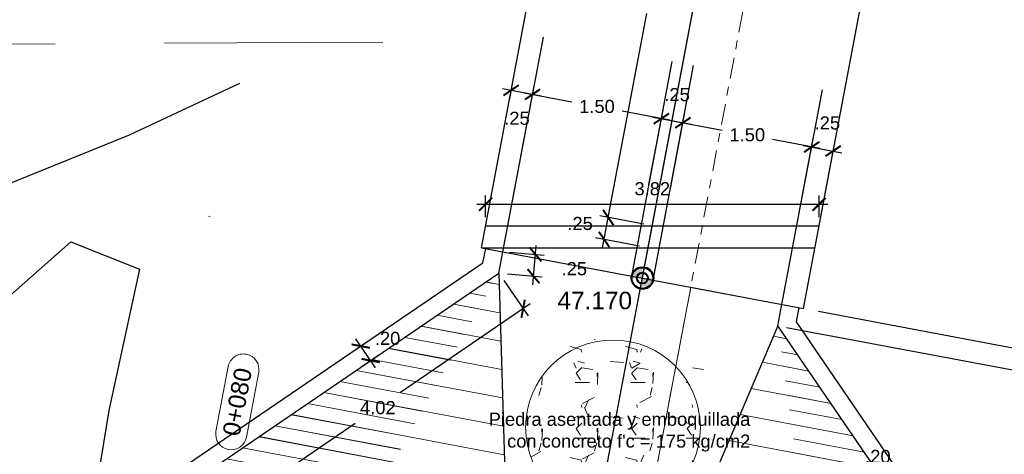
# Model space of a CAD drawing. Header units: metres. Extents: x 618946 to 619227, y 9266339 to 9266818.
# Tile 12 of 36: x 618981.59 to 618992.85, y 9266780.44 to 9266785.42. Entities that reach past the tile are written whole.
import ezdxf

# ---------------------------------------------------------------- set-up
doc = ezdxf.new("R2010")
doc.units = ezdxf.units.M
doc.header["$PDMODE"] = 34
doc.linetypes.add('ACAD_ISO04W100', pattern=[30, 24, -3, 0, -3])
doc.linetypes.add('DASHED2', pattern=[0.375, 0.25, -0.125])
doc.layers.add('01_ALI_TXT_EJE D-1220', color=7, linetype='Continuous')
for name, color, linetype, lineweight in [('Alineamiento', 10, 'Continuous', 50), ('CAMINO', 44, 'DASHED2', 13), ('DIM', 8, 'Continuous', 9), ('EST', 5, 'Continuous', 35), ('HASH', 21, 'Continuous', 5), ('HATCH', 21, 'Continuous', 5)]:
    doc.layers.add(name, color=color, linetype=linetype, lineweight=lineweight)
doc.layers.add('CORTE', color=7, linetype='ACAD_ISO04W100', lineweight=15, true_color=0xf00000)
doc.styles.get("Standard").update_dxf_attribs({"font": 'arial.ttf'})
doc.styles.add('T.PRINCIPAL', font='arial.ttf')
doc.dimstyles.new('ESC-100', dxfattribs={"dimscale": 0.1, "dimtxt": 1.5, "dimasz": 1.5, "dimexe": 1, "dimexo": 1, "dimgap": 1, "dimtad": 1, "dimtih": 1, "dimtoh": 1, "dimzin": 4, "dimdsep": 46, "dimtxsty": 'Standard', "dimblk": 'ARCHTICK', "dimcen": 2.5, "dimdle": 1, "dimclrd": 256, "dimclre": 256, "dimclrt": 7, "dimaunit": 1, "dimadec": 3, "dimazin": 0, "dimtfac": 1, "dimtmove": 2, "dimatfit": 3, "dimldrblk": 'CLOSEDBLANK', "dimfxl": 1.25, "dimarcsym": 0})
pattern_1 = [(169.318285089, (0.03579, 0.18974), (-0.0294247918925, -0.1559991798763), [])]
pattern_2 = [(169.318285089, (0.0358, 0.18974), (-0.058849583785, -0.311998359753), [])]

# ---------------------------------------------------------------- blocks, each defined once
blk = doc.blocks.new('_ArchTick')
at = {"color": 0, "linetype": 'ByBlock', "const_width": 0.15}
blk.add_lwpolyline([(-0.5, -0.5), (0.5, 0.5)], dxfattribs=at)
blk = doc.blocks.new('*D48')
at = {"layer": 'Defpoints', "color": 0, "transparency": 16777216}
for p in [(618990.263, 9266781.915, 0.58), (618994.003, 9266781.209), (618992.777, 9266778.546)]:
    blk.add_point(p, dxfattribs=at)
at = {"layer": 'DIM', "lineweight": -2, "transparency": 16777216}
for p, q in [((618990.362, 9266781.896), (618994.101, 9266781.191)), ((618994.022, 9266781.308), (618993.773, 9266779.988)), ((618993.457, 9266778.316), (618993.706, 9266779.635)), ((618992.876, 9266778.527), (618993.574, 9266778.395))]:
    blk.add_line(p, q, dxfattribs=at)
at = {"layer": 'DIM', "lineweight": -2, "transparency": 16777216, "xscale": 0.15, "yscale": 0.15, "zscale": 0.15}
for p, rotation in [((618994.003, 9266781.209), 79.31827463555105), ((618993.476, 9266778.414), 259.3182746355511)]:
    blk.add_blockref('_ArchTick', p, dxfattribs=dict(at, rotation=rotation))
at = {"layer": 'DIM', "color": 7, "transparency": 16777216, "insert": (618993.739, 9266779.812), "char_height": 0.15, "attachment_point": 5}
blk.add_mtext('2.84', dxfattribs=at)
blk = doc.blocks.new('_ClosedBlank')
at = {"color": 0, "linetype": 'ByBlock', "lineweight": -2}
for p, q in [((-1, 0.167), (0, 0)), ((-1, 0.167), (-1, -0.167)), ((0, 0), (-1, -0.167))]:
    blk.add_line(p, q, dxfattribs=at)
blk = doc.blocks.new('*D49')
at = {"layer": 'Defpoints', "color": 0, "transparency": 16777216}
for p in [(618990.629, 9266782.1), (618990.263, 9266781.915, 0.58), (618994.049, 9266781.455)]:
    blk.add_point(p, dxfattribs=at)
at = {"layer": 'DIM', "lineweight": -2, "transparency": 16777216}
for p, q in [((618990.727, 9266782.082), (618994.148, 9266781.437)), ((618990.362, 9266781.896), (618994.101, 9266781.191)), ((618993.984, 9266781.111), (618994.068, 9266781.553))]:
    blk.add_line(p, q, dxfattribs=at)
at = {"layer": 'DIM', "lineweight": -2, "transparency": 16777216, "xscale": 0.15, "yscale": 0.15, "zscale": 0.15}
for p, rotation in [((618994.049, 9266781.455), 79.31827463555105), ((618994.003, 9266781.209), 259.3182746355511)]:
    blk.add_blockref('_ArchTick', p, dxfattribs=dict(at, rotation=rotation))
at = {"layer": 'DIM', "color": 7, "transparency": 16777216, "insert": (618994.475, 9266781.248), "char_height": 0.15, "attachment_point": 5}
blk.add_mtext('.25', dxfattribs=at)
blk = doc.blocks.new('*D98')
at = {"layer": 'Defpoints', "color": 0, "transparency": 16777216}
for p in [(618988.93, 9266784.288), (618987.295, 9266783.713), (618988.769, 9266783.435)]:
    blk.add_point(p, dxfattribs=at)
at = {"layer": 'DIM', "lineweight": -2, "transparency": 16777216}
for p, q in [((618987.314, 9266783.812), (618987.475, 9266784.664)), ((618987.358, 9266784.584), (618987.906, 9266784.481)), ((618989.028, 9266784.269), (618988.481, 9266784.372)), ((618988.788, 9266783.534), (618988.949, 9266784.386))]:
    blk.add_line(p, q, dxfattribs=at)
at = {"layer": 'DIM', "lineweight": -2, "transparency": 16777216, "xscale": 0.15, "yscale": 0.15, "zscale": 0.15}
for p, rotation in [((618987.456, 9266784.566), 169.3182745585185), ((618988.93, 9266784.288), 349.3182745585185)]:
    blk.add_blockref('_ArchTick', p, dxfattribs=dict(at, rotation=rotation))
at = {"layer": 'DIM', "color": 7, "transparency": 16777216, "insert": (618988.193, 9266784.427), "char_height": 0.15, "attachment_point": 5}
blk.add_mtext('1.50', dxfattribs=at)
blk = doc.blocks.new('*D99')
at = {"layer": 'Defpoints', "color": 0, "transparency": 16777216}
for p in [(618989.176, 9266784.241), (618988.769, 9266783.435), (618989.015, 9266783.389)]:
    blk.add_point(p, dxfattribs=at)
at = {"layer": 'DIM', "lineweight": -2, "transparency": 16777216}
for p, q in [((618988.788, 9266783.534), (618988.949, 9266784.386)), ((618988.832, 9266784.306), (618989.274, 9266784.223)), ((618989.034, 9266783.487), (618989.194, 9266784.339))]:
    blk.add_line(p, q, dxfattribs=at)
at = {"layer": 'DIM', "lineweight": -2, "transparency": 16777216, "xscale": 0.15, "yscale": 0.15, "zscale": 0.15}
for p, rotation in [((618988.93, 9266784.288), 169.3182745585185), ((618989.176, 9266784.241), 349.3182745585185)]:
    blk.add_blockref('_ArchTick', p, dxfattribs=dict(at, rotation=rotation))
at = {"layer": 'DIM', "color": 7, "transparency": 16777216, "insert": (618989.109, 9266784.562), "char_height": 0.15, "attachment_point": 5}
blk.add_mtext('.25', dxfattribs=at)
blk = doc.blocks.new('*D100')
at = {"layer": 'Defpoints', "color": 0, "transparency": 16777216}
for p in [(618990.65, 9266783.963), (618989.015, 9266783.389), (618990.489, 9266783.111)]:
    blk.add_point(p, dxfattribs=at)
at = {"layer": 'DIM', "lineweight": -2, "transparency": 16777216}
for p, q in [((618989.034, 9266783.487), (618989.194, 9266784.339)), ((618989.078, 9266784.26), (618989.625, 9266784.156)), ((618990.748, 9266783.945), (618990.2, 9266784.048)), ((618990.508, 9266783.209), (618990.668, 9266784.061))]:
    blk.add_line(p, q, dxfattribs=at)
at = {"layer": 'DIM', "lineweight": -2, "transparency": 16777216, "xscale": 0.15, "yscale": 0.15, "zscale": 0.15}
for p, rotation in [((618989.176, 9266784.241), 169.3182745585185), ((618990.65, 9266783.963), 349.3182745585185)]:
    blk.add_blockref('_ArchTick', p, dxfattribs=dict(at, rotation=rotation))
at = {"layer": 'DIM', "color": 7, "transparency": 16777216, "insert": (618989.913, 9266784.102), "char_height": 0.15, "attachment_point": 5}
blk.add_mtext('1.50', dxfattribs=at)
blk = doc.blocks.new('*D123')
at = {"layer": 'Defpoints', "color": 0, "transparency": 16777216}
for p in [(618988.322, 9266783.155), (618988.828, 9266783.059), (618988.778, 9266782.809)]:
    blk.add_point(p, dxfattribs=at)
at = {"layer": 'DIM', "lineweight": -2, "transparency": 16777216}
for p, q in [((618988.256, 9266782.806), (618988.341, 9266783.253)), ((618988.73, 9266783.078), (618988.224, 9266783.173)), ((618988.68, 9266782.828), (618988.176, 9266782.923))]:
    blk.add_line(p, q, dxfattribs=at)
at = {"layer": 'DIM', "lineweight": -2, "transparency": 16777216, "xscale": 0.15, "yscale": 0.15, "zscale": 0.15}
for p, rotation in [((618988.322, 9266783.155), 79.3195409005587), ((618988.275, 9266782.904), 259.3195409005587)]:
    blk.add_blockref('_ArchTick', p, dxfattribs=dict(at, rotation=rotation))
at = {"layer": 'DIM', "color": 7, "transparency": 16777216, "insert": (618988, 9266783.086), "char_height": 0.15, "attachment_point": 5}
blk.add_mtext('.25', dxfattribs=at)
blk = doc.blocks.new('*D124')
at = {"layer": 'Defpoints', "color": 0, "transparency": 16777216}
for p in [(618989.27, 9266788.18), (618989.774, 9266788.085), (618988.828, 9266783.059)]:
    blk.add_point(p, dxfattribs=at)
at = {"layer": 'DIM', "lineweight": -2, "transparency": 16777216}
for p, q in [((618989.288, 9266788.278), (618988.829, 9266785.844)), ((618989.675, 9266788.103), (618989.171, 9266788.198)), ((618988.303, 9266783.056), (618988.763, 9266785.491)), ((618988.73, 9266783.078), (618988.224, 9266783.173))]:
    blk.add_line(p, q, dxfattribs=at)
at = {"layer": 'DIM', "lineweight": -2, "transparency": 16777216, "xscale": 0.15, "yscale": 0.15, "zscale": 0.15}
for p, rotation in [((618989.27, 9266788.18), 79.3195409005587), ((618988.322, 9266783.155), 259.3195409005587)]:
    blk.add_blockref('_ArchTick', p, dxfattribs=dict(at, rotation=rotation))
at = {"layer": 'DIM', "color": 7, "transparency": 16777216, "insert": (618988.796, 9266785.667), "char_height": 0.15, "attachment_point": 5}
blk.add_mtext('5.11', dxfattribs=at)
blk = doc.blocks.new('*D127')
at = {"layer": 'Defpoints', "color": 0, "transparency": 16777216}
for p in [(618990.895, 9266783.917), (618990.489, 9266783.111), (618990.739, 9266783.087)]:
    blk.add_point(p, dxfattribs=at)
at = {"layer": 'DIM', "lineweight": -2, "transparency": 16777216}
for p, q in [((618990.508, 9266783.209), (618990.668, 9266784.061)), ((618990.552, 9266783.982), (618990.994, 9266783.898)), ((618990.757, 9266783.185), (618990.914, 9266784.015))]:
    blk.add_line(p, q, dxfattribs=at)
at = {"layer": 'DIM', "lineweight": -2, "transparency": 16777216, "xscale": 0.15, "yscale": 0.15, "zscale": 0.15}
for p, rotation in [((618990.65, 9266783.963), 169.3182745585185), ((618990.895, 9266783.917), 349.3182745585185)]:
    blk.add_blockref('_ArchTick', p, dxfattribs=dict(at, rotation=rotation))
at = {"layer": 'DIM', "color": 7, "transparency": 16777216, "insert": (618990.829, 9266784.238), "char_height": 0.15, "attachment_point": 5}
blk.add_mtext('.25', dxfattribs=at)
blk = doc.blocks.new('*D128')
at = {"layer": 'Defpoints', "color": 0, "transparency": 16777216}
for p in [(618987.247, 9266784.806), (618987.21, 9266784.612), (618987.295, 9266783.713)]:
    blk.add_point(p, dxfattribs=at)
at = {"layer": 'DIM', "lineweight": -2, "transparency": 16777216}
for p, q in [((618987.228, 9266784.707), (618987.192, 9266784.514)), ((618987.314, 9266783.812), (618987.475, 9266784.664)), ((618987.554, 9266784.547), (618987.112, 9266784.63))]:
    blk.add_line(p, q, dxfattribs=at)
at = {"layer": 'DIM', "lineweight": -2, "transparency": 16777216, "xscale": 0.15, "yscale": 0.15, "zscale": 0.15}
for p, rotation in [((618987.21, 9266784.612), 169.3182745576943), ((618987.456, 9266784.566), 349.3182745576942)]:
    blk.add_blockref('_ArchTick', p, dxfattribs=dict(at, rotation=rotation))
at = {"layer": 'DIM', "color": 7, "transparency": 16777216, "insert": (618987.277, 9266784.291), "char_height": 0.15, "attachment_point": 5}
blk.add_mtext('.25', dxfattribs=at)
blk = doc.blocks.new('*D129')
at = {"layer": 'Defpoints', "color": 0, "transparency": 16777216}
for p in [(618987.092, 9266782.767, -0.58), (618987.489, 9266782.733), (618987.07, 9266782.517, -0.58)]:
    blk.add_point(p, dxfattribs=at)
at = {"layer": 'DIM', "lineweight": -2, "transparency": 16777216}
for p, q in [((618987.191, 9266782.759), (618987.589, 9266782.724)), ((618987.459, 9266782.383), (618987.498, 9266782.833)), ((618987.169, 9266782.509), (618987.567, 9266782.474))]:
    blk.add_line(p, q, dxfattribs=at)
at = {"layer": 'DIM', "lineweight": -2, "transparency": 16777216, "xscale": 0.15, "yscale": 0.15, "zscale": 0.15}
for p, rotation in [((618987.489, 9266782.733), 85.0289037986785), ((618987.467, 9266782.483), 265.0289037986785)]:
    blk.add_blockref('_ArchTick', p, dxfattribs=dict(at, rotation=rotation))
at = {"layer": 'DIM', "color": 7, "transparency": 16777216, "insert": (618987.933, 9266782.568), "char_height": 0.15, "attachment_point": 5}
blk.add_mtext('.25', dxfattribs=at)
blk = doc.blocks.new('*D172')
at = {"layer": 'Defpoints', "color": 0, "transparency": 16777216}
for p in [(618991.803, 9266788.323), (618995.223, 9266787.678), (618990.629, 9266782.1, -0.58)]:
    blk.add_point(p, dxfattribs=at)
at = {"layer": 'DIM', "lineweight": -2, "transparency": 16777216}
for p, q in [((618991.901, 9266788.305), (618995.321, 9266787.659)), ((618995.242, 9266787.776), (618994.67, 9266784.743)), ((618994.031, 9266781.357), (618994.603, 9266784.39)), ((618990.727, 9266782.082), (618994.148, 9266781.437))]:
    blk.add_line(p, q, dxfattribs=at)
at = {"layer": 'DIM', "lineweight": -2, "transparency": 16777216, "xscale": 0.15, "yscale": 0.15, "zscale": 0.15}
for p, rotation in [((618995.223, 9266787.678), 79.31827463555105), ((618994.049, 9266781.455), 259.3182746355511)]:
    blk.add_blockref('_ArchTick', p, dxfattribs=dict(at, rotation=rotation))
at = {"layer": 'DIM', "color": 7, "transparency": 16777216, "insert": (618994.636, 9266784.567), "char_height": 0.15, "attachment_point": 5}
blk.add_mtext('6.33', dxfattribs=at)
blk = doc.blocks.new('*D233')
at = {"layer": 'Defpoints', "color": 0, "transparency": 16777216}
for p in [(618990.734, 9266783.307), (618986.918, 9266783.059), (618990.734, 9266783.059)]:
    blk.add_point(p, dxfattribs=at)
at = {"layer": 'DIM', "lineweight": -2, "transparency": 16777216}
for p, q in [((618986.918, 9266783.159), (618986.918, 9266783.407)), ((618990.734, 9266783.159), (618990.734, 9266783.407)), ((618986.818, 9266783.307), (618990.834, 9266783.307))]:
    blk.add_line(p, q, dxfattribs=at)
at = {"layer": 'DIM', "lineweight": -2, "transparency": 16777216, "xscale": 0.15, "yscale": 0.15, "zscale": 0.15, "rotation": 180}
blk.add_blockref('_ArchTick', (618986.918, 9266783.307), dxfattribs=at)
at = {"layer": 'DIM', "lineweight": -2, "transparency": 16777216, "xscale": 0.15, "yscale": 0.15, "zscale": 0.15}
blk.add_blockref('_ArchTick', (618990.734, 9266783.307), dxfattribs=at)
at = {"layer": 'DIM', "color": 7, "transparency": 16777216, "insert": (618988.826, 9266783.484), "char_height": 0.15, "attachment_point": 5}
blk.add_mtext('3.82', dxfattribs=at)
blk = doc.blocks.new('*D235')
at = {"layer": 'Defpoints', "color": 0, "transparency": 16777216}
for p in [(618987.07, 9266782.517, -0.58), (618987.348, 9266782.11), (618983.747, 9266780.249, -0.58)]:
    blk.add_point(p, dxfattribs=at)
at = {"layer": 'DIM', "lineweight": -2, "transparency": 16777216}
for p, q in [((618987.126, 9266782.435), (618987.404, 9266782.027)), ((618987.43, 9266782.166), (618985.945, 9266781.152)), ((618983.942, 9266779.785), (618985.428, 9266780.799)), ((618983.803, 9266780.166), (618984.081, 9266779.759))]:
    blk.add_line(p, q, dxfattribs=at)
at = {"layer": 'DIM', "lineweight": -2, "transparency": 16777216, "xscale": 0.15, "yscale": 0.15, "zscale": 0.15}
for p, rotation in [((618987.348, 9266782.11), 34.31761889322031), ((618984.025, 9266779.841), 214.3176188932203)]:
    blk.add_blockref('_ArchTick', p, dxfattribs=dict(at, rotation=rotation))
at = {"layer": 'DIM', "color": 7, "transparency": 16777216, "insert": (618985.686, 9266780.976), "char_height": 0.15, "attachment_point": 5}
blk.add_mtext('4.02', dxfattribs=at)
blk = doc.blocks.new('*D269')
at = {"layer": 'Defpoints', "color": 0, "transparency": 16777216}
for p in [(618985.49, 9266781.682), (618985.295, 9266781.549, -0.58), (618985.408, 9266781.383, -0.58)]:
    blk.add_point(p, dxfattribs=at)
at = {"layer": 'DIM', "lineweight": -2, "transparency": 16777216}
for p, q in [((618985.378, 9266781.605), (618985.573, 9266781.739)), ((618985.66, 9266781.434), (618985.434, 9266781.765)), ((618985.491, 9266781.439), (618985.686, 9266781.573))]:
    blk.add_line(p, q, dxfattribs=at)
at = {"layer": 'DIM', "lineweight": -2, "transparency": 16777216, "xscale": 0.15, "yscale": 0.15, "zscale": 0.15}
for p, rotation in [((618985.49, 9266781.682), 124.317366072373), ((618985.604, 9266781.516), 304.317366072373)]:
    blk.add_blockref('_ArchTick', p, dxfattribs=dict(at, rotation=rotation))
at = {"layer": 'DIM', "color": 7, "transparency": 16777216, "insert": (618985.797, 9266781.77), "char_height": 0.15, "attachment_point": 5}
blk.add_mtext('.20', dxfattribs=at)
blk = doc.blocks.new('*D270')
at = {"layer": 'Defpoints', "color": 0, "transparency": 16777216}
for p in [(618991.661, 9266780.223), (618991.716, 9266780.141, -0.58), (618991.551, 9266780.028, -0.58)]:
    blk.add_point(p, dxfattribs=at)
at = {"layer": 'DIM', "lineweight": -2, "transparency": 16777216}
for p, q in [((618991.413, 9266780.053), (618991.743, 9266780.279)), ((618991.66, 9266780.224), (618991.604, 9266780.305)), ((618991.495, 9266780.111), (618991.439, 9266780.192))]:
    blk.add_line(p, q, dxfattribs=at)
at = {"layer": 'DIM', "lineweight": -2, "transparency": 16777216, "xscale": 0.15, "yscale": 0.15, "zscale": 0.15}
for p, rotation in [((618991.661, 9266780.223), 34.31911166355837), ((618991.496, 9266780.11), 214.3191116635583)]:
    blk.add_blockref('_ArchTick', p, dxfattribs=dict(at, rotation=rotation))
at = {"layer": 'DIM', "color": 7, "transparency": 16777216, "insert": (618991.407, 9266780.417), "char_height": 0.15, "attachment_point": 5}
blk.add_mtext('.20', dxfattribs=at)

msp = doc.modelspace()

# ---------------------------------------------------------------- hatches: boundary and pattern name
h = msp.add_hatch(color=256)
h.paths.add_polyline_path([(618988.7129, 9266782.5802, 0.4142136), (618988.5944, 9266782.4617), (618988.7129, 9266782.4617)])
h.paths.add_polyline_path([(618988.8314, 9266782.4617), (618988.7129, 9266782.4617), (618988.7129, 9266782.3432, 0.4142136)])
h = msp.add_hatch(color=256)
h.paths.add_polyline_path([(618988.7129, 9266782.5802, 0.4142136), (618988.5944, 9266782.4617), (618988.7129, 9266782.4617)])
h.paths.add_polyline_path([(618988.8314, 9266782.4617), (618988.7129, 9266782.4617), (618988.7129, 9266782.3432, 0.4142136)])
at = {"layer": 'HASH'}
h = msp.add_hatch(dxfattribs=at)
h.set_pattern_fill('GRAVEL', color=256, scale=0.025)
h.set_pattern_definition([(228.0127875, (0.4572, 0.635), (-5.08000000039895, -5.71499999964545), [0.08543036, -8.45762090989]), (184.969741, (0.40005, 0.5715), (7.61999999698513, 0.63500003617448), [0.14660118, -14.51351222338]), (132.5104471, (0.254, 0.5588), (6.35000000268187, -6.98499999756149), [0.10337038, -10.233680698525]), (267.273689, (0.00635, 0.40005), (0.63500000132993, 12.69999999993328), [0.13350113, -13.216609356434]), (292.83365418, (0, 0.2667), (-3.17500000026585, 7.619999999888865), [0.130908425, -12.959951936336]), (357.273689, (0.0508, 0.14605), (-12.69999999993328, 0.63500000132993), [0.13350113, -13.216609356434]), (37.69424047, (0.18415, 0.1397), (-8.254999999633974, -6.350000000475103), [0.176548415, -17.47827882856]), (72.25532837, (0.32385, 0.24765), (4.445000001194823, 13.96999999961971), [0.16667988, -16.501314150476]), (121.42956562, (0.37465, 0.4064), (-5.08000000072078, 8.254999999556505), [0.13395325, -13.26138642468]), (175.2363583, (0.3048, 0.5207), (6.98499999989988, -0.6350000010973), [0.15292832, -7.4934842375]), (222.3974378, (0.1524, 0.5334), (-7.619999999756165, -6.985000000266), [0.19776948, -19.579193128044]), (138.81407483, (0.635, 0.3937), (-4.44499999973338, 3.8100000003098), [0.067501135, -6.682641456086]), (171.4692344, (0.5842, 0.43815), (8.255000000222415, -1.26999999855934), [0.128420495, -12.71365974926]), (225, (0.4572, 0.4572), (-9e-17, -0.635), [0.089802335, -0.808223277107]), (203.19859051, (0.41275, 0.5334), (3.1750000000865, 1.2699999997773), [0.04836033, -4.787655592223]), (291.80140949, (0.3683, 0.51435), (-0.6350000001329, 1.9049999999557), [0.068391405, -3.3511882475]), (30.96375653, (0.3937, 0.45085), (1.9050000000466, 1.2699999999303), [0.111079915, -3.591574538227]), (161.56505118, (0.48895, 0.508), (1.270000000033, -0.6349999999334), [0.080321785, -1.927724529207]), (16.389540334, (0, 0.51435), (6.35000000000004, 1.90500000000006), [0.112522, -11.139706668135]), (70.34617594, (0.10795, 0.5461), (-2.54000000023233, -6.9849999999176), [0.094399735, -9.34555391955]), (293.19859051, (0.48895, 0.635), (-1.2699999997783, 3.1750000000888), [0.096720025, -4.739295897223]), (343.61045967, (0.52705, 0.5461), (-6.35000000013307, 1.90499999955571), [0.112522, -11.139706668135]), (339.44395478, (0, 0.12065), (-3.17499999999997, 1.27000000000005), [0.1085088, -5.316933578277]), (294.7751406, (0.1016, 0.08255), (-3.17500000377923, 6.98499999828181), [0.09091803, -9.00089834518]), (66.80140949, (0.4953, 0), (1.2699999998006, 3.1750000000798), [0.096720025, -4.739295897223]), (17.35402464, (0.5334, 0.0889), (-8.25499999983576, -2.54000000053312), [0.106445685, -10.53809399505]), (69.44395478, (0.18415, 0), (-1.2700000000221, -3.17499999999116), [0.0542544, -5.371187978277]), (101.309932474, (0.4572, 0), (-0.6350000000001, 2.5400000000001), [0.03237865, -3.20549874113]), (165.963756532, (0.45085, 0.03175), (1.905, -0.635), [0.130908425, -2.487263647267]), (186.00900596, (0.32385, 0.0635), (6.34999999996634, 0.63500000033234), [0.12131675, -12.010341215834]), (303.69006753, (0.3937, 0.3937), (-0.6350000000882, 1.269999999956), [0.09158097, -2.19794408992]), (353.15722659, (0.4445, 0.3175), (10.79500000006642, -1.26999999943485), [0.15988919, -15.829002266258]), (60.9453959, (0.60325, 0.29845), (-2.54000000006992, -4.44499999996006), [0.06537706, -6.472348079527]), (90, (0.635, 0.3556), (-0.635, 0.635), [0.0381, -0.5969]), (120.25643716, (0.31115, 0.08255), (2.5399999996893, -4.44500000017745), [0.08821674, -8.7334851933]), (48.0127875, (0.2667, 0.15875), (5.08000000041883, 5.71499999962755), [0.17086072, -8.37219054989]), (0, (0.381, 0.28575), (0.635, 0.635), [0.1651, -0.4699]), (325.3048465, (0.5461, 0.28575), (6.35000000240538, -4.44499999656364), [0.10040239, -9.939829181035]), (254.0546041, (0.62865, 0.2286), (-0.6349999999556, -2.5400000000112), [0.09245727, -4.530412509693]), (207.64597536, (0.60325, 0.1397), (-12.06500000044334, -6.34999999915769), [0.150536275, -14.903116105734]), (175.42607874, (0.4699, 0.06985), (-8.25499999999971, 0.63499999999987), [0.159257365, -15.76646161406])])
h.paths.add_polyline_path([(618988.2643, 9266779.4204, -1), (618988.0143, 9266779.4204, -1)], flags=16)
h.paths.add_polyline_path([(618988.2578, 9266779.4204, -1), (618988.0208, 9266779.4204, -1)], flags=0)
h.paths.add_polyline_path([(618988.2018, 9266779.4204, -1), (618988.0768, 9266779.4204, -1)], flags=0)
h.paths.add_polyline_path([(618987.9966, 9266778.6981), (618988.1387, 9266778.1986), (618987.9865, 9266778.2273), (618987.8588, 9266777.5499), (618987.7066, 9266777.5786), (618987.8344, 9266778.256), (618987.6822, 9266778.2847)], flags=16)
h.paths.add_polyline_path([(618987.7555, 9266782.6308), (618988.1218, 9266782.6308), (618988.1218, 9266782.9399), (618987.7555, 9266782.9399)], flags=24)
h.paths.add_polyline_path([(618987.812, 9266782.9297), (618988.1783, 9266782.9297), (618988.1783, 9266783.2388), (618987.812, 9266783.2388)], flags=9)
h.paths.add_polyline_path([(618987.7443, 9266782.4123), (618988.1106, 9266782.4123), (618988.1106, 9266782.7214), (618987.7443, 9266782.7214)], flags=24)
h.paths.add_polyline_path([(618987.6892, 9266782.0499), (618988.6459, 9266782.0499), (618988.6459, 9266782.3563), (618987.6892, 9266782.3563)], flags=24)
h.paths.add_polyline_path([(618987.1155, 9266779.0087), (618988.0722, 9266779.0087), (618988.0722, 9266779.315), (618987.1155, 9266779.315)], flags=24)
h.paths.add_polyline_path([(618987.2371, 9266776.8386), (618987.6331, 9266778.9378), (618987.332, 9266778.9946), (618986.9361, 9266776.8954)], flags=9)
h = msp.add_hatch(dxfattribs=at)
h.set_pattern_fill('GRAVEL', color=256, scale=0.025)
h.set_pattern_definition([(228.0127875, (3.984495, -10.246335), (-5.08000000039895, -5.71499999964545), [0.08543036, -8.45762090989]), (184.969741, (3.927345, -10.309835), (7.61999999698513, 0.63500003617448), [0.14660118, -14.51351222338]), (132.5104471, (3.781295, -10.322535), (6.35000000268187, -6.98499999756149), [0.10337038, -10.233680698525]), (267.273689, (3.533645, -10.481285), (0.63500000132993, 12.69999999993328), [0.13350113, -13.216609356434]), (292.83365418, (3.527295, -10.614635), (-3.17500000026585, 7.619999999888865), [0.130908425, -12.959951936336]), (357.273689, (3.578095, -10.735285), (-12.69999999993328, 0.63500000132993), [0.13350113, -13.216609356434]), (37.69424047, (3.711445, -10.741635), (-8.254999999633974, -6.350000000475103), [0.176548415, -17.47827882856]), (72.25532837, (3.851145, -10.633685), (4.445000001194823, 13.96999999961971), [0.16667988, -16.501314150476]), (121.42956562, (3.901945, -10.474935), (-5.08000000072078, 8.254999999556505), [0.13395325, -13.26138642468]), (175.2363583, (3.832095, -10.360635), (6.98499999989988, -0.6350000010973), [0.15292832, -7.4934842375]), (222.3974378, (3.679695, -10.347935), (-7.619999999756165, -6.985000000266), [0.19776948, -19.579193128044]), (138.81407483, (4.162295, -10.487635), (-4.44499999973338, 3.8100000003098), [0.067501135, -6.682641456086]), (171.4692344, (4.111495, -10.443185), (8.255000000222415, -1.26999999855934), [0.128420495, -12.71365974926]), (225, (3.9845, -10.42414), (-9e-17, -0.635), [0.089802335, -0.808223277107]), (203.19859051, (3.940045, -10.347935), (3.1750000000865, 1.2699999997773), [0.04836033, -4.787655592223]), (291.80140949, (3.8956, -10.36699), (-0.6350000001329, 1.9049999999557), [0.068391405, -3.3511882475]), (30.96375653, (3.921, -10.43049), (1.9050000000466, 1.2699999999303), [0.111079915, -3.591574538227]), (161.56505118, (4.01625, -10.37334), (1.270000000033, -0.6349999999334), [0.080321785, -1.927724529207]), (16.389540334, (3.527295, -10.366985), (6.35000000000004, 1.90500000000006), [0.112522, -11.139706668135]), (70.34617594, (3.635245, -10.335235), (-2.54000000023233, -6.9849999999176), [0.094399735, -9.34555391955]), (293.19859051, (4.016245, -10.246335), (-1.2699999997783, 3.1750000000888), [0.096720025, -4.739295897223]), (343.61045967, (4.054345, -10.335235), (-6.35000000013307, 1.90499999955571), [0.112522, -11.139706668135]), (339.44395478, (3.527295, -10.760685), (-3.17499999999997, 1.27000000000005), [0.1085088, -5.316933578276]), (294.7751406, (3.628895, -10.798785), (-3.17500000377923, 6.98499999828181), [0.09091803, -9.00089834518]), (66.80140949, (4.022595, -10.881335), (1.2699999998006, 3.1750000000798), [0.096720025, -4.739295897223]), (17.35402464, (4.060695, -10.792435), (-8.25499999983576, -2.54000000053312), [0.106445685, -10.53809399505]), (69.44395478, (3.711445, -10.881335), (-1.2700000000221, -3.17499999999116), [0.0542544, -5.371187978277]), (101.309932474, (3.9845, -10.88134), (-0.6350000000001, 2.5400000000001), [0.03237865, -3.20549874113]), (165.963756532, (3.97815, -10.84959), (1.905, -0.635), [0.130908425, -2.487263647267]), (186.00900596, (3.851145, -10.817835), (6.34999999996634, 0.63500000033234), [0.12131675, -12.010341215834]), (303.69006753, (3.921, -10.48764), (-0.6350000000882, 1.269999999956), [0.09158097, -2.19794408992]), (353.15722659, (3.971795, -10.563835), (10.79500000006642, -1.26999999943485), [0.15988919, -15.829002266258]), (60.9453959, (4.130545, -10.582885), (-2.54000000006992, -4.44499999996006), [0.06537706, -6.472348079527]), (90, (4.1623, -10.52574), (-0.635, 0.635), [0.0381, -0.5969]), (120.25643716, (3.838445, -10.798785), (2.5399999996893, -4.44500000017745), [0.08821674, -8.7334851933]), (48.0127875, (3.793995, -10.722585), (5.08000000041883, 5.71499999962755), [0.17086072, -8.37219054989]), (0, (3.9083, -10.5956), (0.635, 0.635), [0.1651, -0.4699]), (325.3048465, (4.073395, -10.595585), (6.35000000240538, -4.44499999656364), [0.10040239, -9.939829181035]), (254.0546041, (4.155945, -10.652735), (-0.6349999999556, -2.5400000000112), [0.09245727, -4.530412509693]), (207.64597536, (4.130545, -10.741635), (-12.06500000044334, -6.34999999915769), [0.150536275, -14.903116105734]), (175.42607874, (3.997195, -10.811485), (-8.25499999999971, 0.63499999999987), [0.159257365, -15.76646161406])])
edge = h.paths.add_edge_path()
edge.add_arc((618988.3764, 9266780.7513), 1, 0, 360, ccw=False)
at = {"layer": 'HATCH'}
h = msp.add_hatch(dxfattribs=at)
h.set_pattern_fill('LINE', color=256, scale=0.05, angle=169.31829)
h.set_pattern_definition(pattern_1)
h.paths.add_polyline_path([(618983.7467, 9266780.2489), (618985.6089, 9266779.8977), (618987.0697, 9266782.5172)])
h = msp.add_hatch(dxfattribs=at)
h.set_pattern_fill('LINE', color=256, scale=0.05, angle=169.31829)
h.set_pattern_definition(pattern_1)
h.paths.add_polyline_path([(618983.7468, 9266780.2489), (618985.6089, 9266779.8976), (618987.0697, 9266782.5172)])
h = msp.add_hatch(dxfattribs=at)
h.set_pattern_fill('LINE', color=256, scale=0.1, angle=169.31829)
h.set_pattern_definition(pattern_2)
h.paths.add_polyline_path([(618983.7468, 9266780.2489), (618987.1566, 9266779.6057), (618987.0697, 9266782.5172)])
h = msp.add_hatch(dxfattribs=at)
h.set_pattern_fill('LINE', color=256, scale=0.1, angle=169.31829)
h.set_pattern_definition(pattern_2)
h.paths.add_polyline_path([(618992.5318, 9266778.5918), (618989.122, 9266779.235), (618990.2634, 9266781.9148)])
h = msp.add_hatch(dxfattribs=at)
h.set_pattern_fill('LINE', color=256, scale=0.05, angle=169.31829)
h.set_pattern_definition(pattern_1)
h.paths.add_polyline_path([(618992.5318, 9266778.5918), (618990.6697, 9266778.9431), (618990.2634, 9266781.9148)])

# ---------------------------------------------------------------- linework, layer by layer
at = {"linetype": 'DASHED2', "ltscale": 10}
for points in [[(618987.1161, 9266782.7629), (618988.2897, 9266788.9857)], [(618988.5901, 9266782.4848), (618989.7637, 9266788.7077)], [(618988.8358, 9266782.4385), (618990.0094, 9266788.6614)], [(618990.3098, 9266782.1605), (618991.4834, 9266788.3833)]]:
    msp.add_lwpolyline(points, dxfattribs=at)
msp.add_lwpolyline([(618971.3121, 9266783.103), (618971.9532, 9266783.109), (618979.6284, 9266783.5797), (618980.2628, 9266783.0552), (618982.8442, 9266784.1031), (618984.1057, 9266784.693)])
at = {"elevation": 50.1992}
msp.add_lwpolyline([(618978.9564, 9266764.8571), (618980.7654, 9266776.6701), (618980.9131, 9266779.4864), (618981.2786, 9266782.0904), (618982.1721, 9266782.8773), (618982.9579, 9266782.5642), (618982.6084, 9266780.9429), (618982.0443, 9266777.4835), (618979.9783, 9266764.6325)], dxfattribs=at)
msp.add_circle((618988.7129, 9266782.4617, -0.58), 0.1185)
at = {"layer": '01_ALI_TXT_EJE D-1220', "color": 2, "linetype": 'Continuous', "lineweight": 40}
for radius in [0.125, 0.0625, 0.0625, 0.0625]:
    msp.add_circle((618988.7129, 9266782.4617, -0.58), radius, dxfattribs=at)
at = {"layer": 'Alineamiento', "color": 82, "linetype": 'Continuous', "lineweight": 0}
for p, q in [((618983.7685, 9266783.1666, -0.58), (618983.7477, 9266783.1705, -0.58)), ((618983.9745, 9266781.4494), (618983.8337, 9266780.7029)), ((618984.1818, 9266780.6372), (618984.3226, 9266781.3838))]:
    msp.add_line(p, q, dxfattribs=at)
at = {"layer": 'Alineamiento', "color": 10, "lineweight": 30, "ltscale": 0.25, "flags": 128}
msp.add_lwpolyline([(618985.1361, 9266763.4989), (618990.9734, 9266794.446)], dxfattribs=at)
at = {"layer": 'Alineamiento', "color": 82, "linetype": 'Continuous', "lineweight": 0}
for centre, start, end in [((618984.1465, 9266781.417), 79.31827, 169.31827), ((618984.1507, 9266781.4162), 349.31827, 79.31827), ((618984.0057, 9266780.6704), 169.31827, 259.31827), ((618984.0098, 9266780.6696), 259.31827, 349.31827)]:
    msp.add_arc(centre, 0.175, start, end, dxfattribs=at)
at = {"layer": 'CAMINO', "ltscale": 10, "elevation": 49.4859}
msp.add_lwpolyline([(618985.7442, 9266785.1658), (618972.0679, 9266785.0917), (618971.1906, 9266785.1002)], dxfattribs=at)
at = {"layer": 'CORTE', "ltscale": 0.01}
msp.add_line((618988.0157, 9266775.7285), (618990.5277, 9266789.046), dxfattribs=at)
at = {"layer": 'DIM', "elevation": -0.58}
msp.add_lwpolyline([(618989.7712, 9266788.0731), (618988.6901, 9266782.3407)], dxfattribs=at)
at = {"layer": 'DIM'}
msp.add_lwpolyline([(618989.2661, 9266782.3573), (618990.3098, 9266782.1605), (618990.2634, 9266781.9148), (618989.122, 9266779.235), (618988.6924, 9266779.316)], close=True, dxfattribs=at)
at = {"layer": 'EST', "lineweight": 30}
for points in [[(618986.8704, 9266782.8092), (618988.0467, 9266789.046)], [(618990.5554, 9266782.1141), (618991.7291, 9266788.337)], [(618986.9176, 9266783.0592), (618990.7337, 9266783.0592)], [(618986.8704, 9266782.8092), (618990.6865, 9266782.8092)], [(618986.8886, 9266782.6357), (618986.9196, 9266782.7999)], [(618987.0698, 9266782.5172), (618987.1161, 9266782.7629)], [(618990.2634, 9266781.9148), (618990.3098, 9266782.1605)], [(618990.4753, 9266781.9591), (618990.5063, 9266782.1234)]]:
    msp.add_lwpolyline(points, dxfattribs=at)
at = {"layer": 'EST', "lineweight": 30, "elevation": -0.58}
for points in [[(618986.8704, 9266782.8092), (618990.5554, 9266782.1141)], [(618983.5074, 9266780.3289), (618986.8888, 9266782.6371)], [(618983.7467, 9266780.2489), (618987.0697, 9266782.5172)], [(618987.0698, 9266782.5172), (618987.1566, 9266779.6057)], [(618992.7836, 9266778.5778), (618990.4753, 9266781.9591)], [(618990.2634, 9266781.9148), (618989.122, 9266779.235)], [(618992.5318, 9266778.5918), (618990.2634, 9266781.9148)]]:
    msp.add_lwpolyline(points, dxfattribs=at)
at = {"layer": 'HASH'}
msp.add_circle((618988.3764, 9266780.7513), 1, dxfattribs=at)

# ---------------------------------------------------------------- texts
at = {"layer": 'Alineamiento', "color": 10, "linetype": 'Continuous', "lineweight": 50, "insert": (618984.0782, 9266781.0433), "char_height": 0.2, "attachment_point": 5, "rotation": 79.31827, "style": 'T.PRINCIPAL'}
msp.add_mtext('0+080', dxfattribs=at)
at = {"layer": 'DIM', "color": 7}
msp.add_text('47.170', height=0.2, dxfattribs=at).set_placement((618987.7402, 9266782.1044, -0.58))
at = {"layer": 'DIM', "color": 7, "insert": (618989.9475, 9266780.4736), "char_height": 0.15, "attachment_point": 9}
msp.add_mtext("Piedra asentada y emboquillada\\Pcon concreto f'c = 175 kg/cm2", dxfattribs=at)

# ---------------------------------------------------------------- dimensions: what is measured, and where the dimension line sits
at = {"layer": 'DIM'}
for base, p1, p2, angle, picture, middle in [((618989.2697, 9266788.1797), (618988.8282, 9266783.0592), (618989.7736, 9266788.0847), 259.31954, '*D124', (618988.7959, 9266785.6672)), ((618995.2231, 9266787.678), (618990.6291, 9266782.1002, -0.58), (618991.8028, 9266788.3231), 259.31827, '*D172', (618994.6362, 9266784.5665)), ((618987.2104, 9266784.6119), (618987.2954, 9266783.7133), (618987.2469, 9266784.8056), 169.31827, '*D128', (618987.2771, 9266784.2908)), ((618989.1758, 9266784.2412), (618988.7694, 9266783.4353), (618989.015, 9266783.389), 169.31827, '*D99', (618989.1091, 9266784.5623)), ((618990.6498, 9266783.9631), (618989.015, 9266783.389), (618990.489, 9266783.1109), 169.31827, '*D100', (618989.9128, 9266784.1021)), ((618990.8954, 9266783.9168), (618990.489, 9266783.1109), (618990.7389, 9266783.087), 169.31827, '*D127', (618990.8288, 9266784.2379)), ((618988.322, 9266783.1547), (618988.7785, 9266782.8092), (618988.8282, 9266783.0592), 259.31954, '*D123', (618988.0005, 9266783.0856)), ((618994.0493, 9266781.4551, -0.58), (618990.2634, 9266781.9148), (618990.6291, 9266782.1002, -0.58), 259.31827, '*D49', (618994.4746, 9266781.2477, -0.58)), ((618994.003, 9266781.2094, -0.58), (618992.7775, 9266778.5455, -0.58), (618990.2634, 9266781.9148), 259.31827, '*D48', (618993.7393, 9266779.8116, -0.58))]:
    dim = msp.add_linear_dim(base=base, p1=p1, p2=p2, angle=angle, dimstyle='ESC-100', dxfattribs=at)
    dim.commit()
    dim.dimension.update_dxf_attribs({"geometry": picture, "text_midpoint": middle})
for p1, p2, distance, picture, middle in [((618987.2954, 9266783.7133), (618988.7694, 9266783.4353), 0.8672, '*D98', (618988.1931, 9266784.4265)), ((618986.9176, 9266783.0592), (618990.7337, 9266783.0592), 0.2478, '*D233', (618988.8256, 9266783.4836)), ((618987.0698, 9266782.5172, -0.58), (618987.0915, 9266782.7675, -0.58), -0.399, '*D129', (618987.9328, 9266782.5682)), ((618983.7467, 9266780.2489, -0.58), (618987.0698, 9266782.5172, -0.58), -0.4933, '*D235', (618985.6864, 9266780.9756)), ((618985.4082, 9266781.3831, -0.58), (618985.2949, 9266781.5491, -0.58), -0.2364, '*D269', (618985.7972, 9266781.7703)), ((618991.5513, 9266780.0282, -0.58), (618991.7165, 9266780.1409, -0.58), 0.0988, '*D270', (618991.4073, 9266780.4165))]:
    dim = msp.add_aligned_dim(p1=p1, p2=p2, distance=distance, dimstyle='ESC-100', dxfattribs=at)
    dim.commit()
    dim.dimension.update_dxf_attribs({"geometry": picture, "text_midpoint": middle})

doc.saveas('drawing.dxf')
